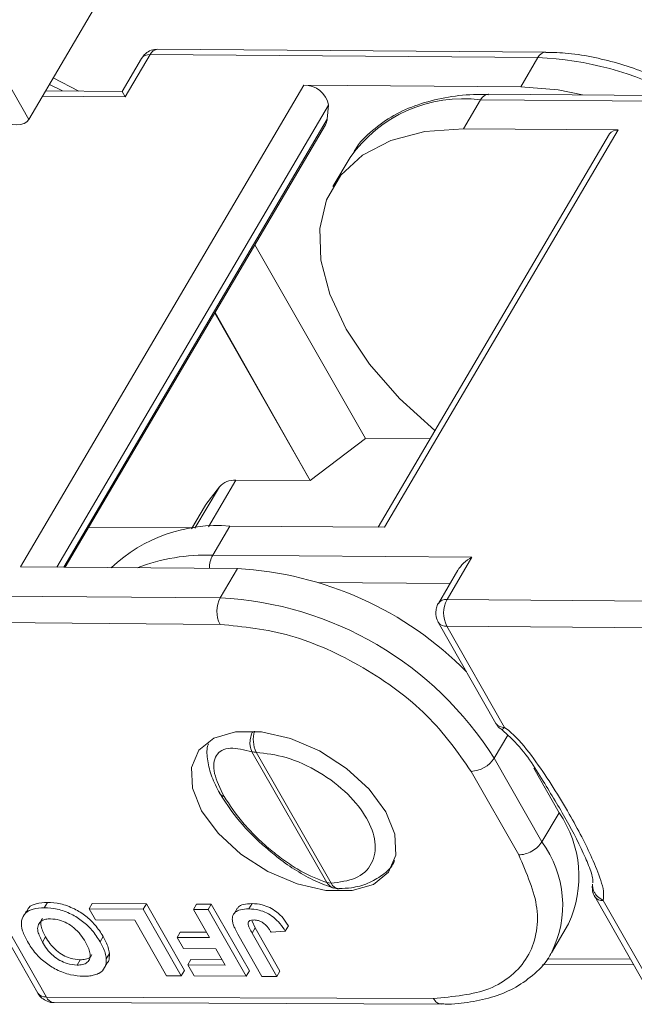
# Model space of a CAD drawing. Header units: millimetres. Extents: x 3186 to 3545, y -371 to -118.
# Tile 20 of 27: x 3418 to 3431, y -178 to -157. Entities that reach past the tile are written whole.
import ezdxf

# ---------------------------------------------------------------- set-up
doc = ezdxf.new("R2010")
doc.units = ezdxf.units.MM

msp = doc.modelspace()

# ---------------------------------------------------------------- linework, layer by layer
at = {"color": 7, "linetype": 'Continuous', "lineweight": 15}
for p, q in [((3418.413, -158.887), (3425.165, -147.399)), ((3418.413, -158.887), (3415.969, -154.616)), ((3429.397, -157.455), (3421.154, -157.392)), ((3420.806, -157.589), (3420.393, -158.291)), ((3420.46, -158.409), (3420.989, -157.508)), ((3420.989, -157.508), (3429.233, -157.571)), ((3429.233, -157.571), (3428.868, -158.19)), ((3419.475, -158.284), (3418.932, -158.004)), ((3424.258, -158.155), (3418.234, -168.404)), ((3420.393, -158.291), (3418.771, -158.279)), ((3419.129, -158.281), (3418.85, -158.143)), ((3420.46, -158.409), (3420.393, -158.291)), ((3424.258, -158.155), (3428.868, -158.19)), ((3418.702, -158.395), (3420.46, -158.409)), ((3427.649, -159.086), (3428.013, -158.467)), ((3428.013, -158.467), (3433.523, -158.509)), ((3433.456, -158.391), (3428.177, -158.351)), ((3428.177, -158.351), (3428.183, -158.351)), ((3419.007, -168.41), (3424.783, -158.583)), ((3424.783, -158.583), (3424.755, -158.88)), ((3424.755, -158.88), (3419.153, -168.411)), ((3419.185, -168.411), (3424.718, -158.998)), ((3425.975, -167.558), (3430.939, -159.111)), ((3430.939, -159.111), (3427.649, -159.086)), ((3430.755, -159.193), (3425.839, -167.557)), ((3425.239, -159.696), (3424.875, -160.315)), ((3425.57, -165.671), (3423.215, -161.555)), ((3424.391, -166.568), (3422.362, -163.007)), ((3424.393, -166.565), (3422.371, -162.99)), ((3425.57, -165.671), (3424.393, -166.565)), ((3426.943, -165.679), (3425.57, -165.671)), ((3422.23, -167.548), (3422.811, -166.559)), ((3422.811, -166.559), (3424.391, -166.568)), ((3424.391, -166.568), (3424.393, -166.565)), ((3422.462, -166.696), (3421.943, -167.58)), ((3422.175, -167.076), (3422.462, -166.696)), ((3422.166, -167.089), (3421.872, -167.59)), ((3421.873, -167.59), (3422.175, -167.076)), ((3422.175, -167.076), (3422.166, -167.089)), ((3419.683, -167.565), (3421.882, -167.573)), ((3422.32, -168.152), (3422.684, -167.533)), ((3422.684, -167.533), (3425.975, -167.558)), ((3427.83, -168.195), (3422.32, -168.152)), ((3427.301, -169.096), (3427.83, -168.195)), ((3422.845, -168.439), (3418.234, -168.404)), ((3422.845, -168.439), (3422.481, -169.059)), ((3427.53, -168.475), (3427.117, -169.177)), ((3424.576, -168.735), (3427.364, -168.757)), ((3422.481, -169.059), (3414.238, -168.995)), ((3435.544, -169.159), (3427.301, -169.096)), ((3422.476, -169.624), (3414.233, -169.561)), ((3427.114, -169.578), (3428.341, -171.731)), ((3427.296, -169.661), (3428.523, -171.814)), ((3435.54, -169.724), (3427.296, -169.661)), ((3428.303, -172.47), (3428.591, -171.98)), ((3423.155, -172.333), (3424.748, -175.116)), ((3423.243, -172.345), (3424.836, -175.128)), ((3429.317, -174.249), (3428.303, -172.47)), ((3429.681, -173.63), (3429.143, -172.685)), ((3428.824, -174.527), (3427.811, -172.75)), ((3429.681, -173.63), (3429.317, -174.249)), ((3424.836, -175.128), (3424.748, -175.116)), ((3430.394, -175.156), (3430.386, -175.212)), ((3417.375, -175.312), (3418.602, -177.465)), ((3417.557, -175.396), (3418.784, -177.549)), ((3430.439, -175.413), (3431.665, -177.566)), ((3418.74, -175.649), (3418.806, -175.537)), ((3419.693, -175.673), (3419.76, -175.56)), ((3419.693, -175.673), (3420.843, -175.679)), ((3419.828, -175.91), (3419.693, -175.673)), ((3419.76, -175.56), (3420.91, -175.567)), ((3420.91, -175.567), (3420.843, -175.679)), ((3420.91, -175.567), (3421.719, -176.987)), ((3421.91, -175.685), (3421.976, -175.573)), ((3421.976, -175.573), (3422.29, -175.575)), ((3422.29, -175.575), (3422.224, -175.687)), ((3422.29, -175.575), (3423.099, -176.995)), ((3422.848, -175.653), (3422.781, -175.765)), ((3423.156, -175.561), (3423.089, -175.674)), ((3430.621, -175.496), (3431.847, -177.649)), ((3418.361, -175.714), (3418.295, -175.827)), ((3420.843, -175.679), (3421.653, -177.1)), ((3421.91, -175.685), (3422.224, -175.687)), ((3422.252, -176.286), (3421.91, -175.685)), ((3422.224, -175.687), (3423.033, -177.108)), ((3420.665, -175.914), (3419.828, -175.91)), ((3421.339, -177.098), (3420.665, -175.914)), ((3423.157, -175.934), (3423.223, -176.079)), ((3423.157, -176.192), (3423.223, -176.079)), ((3423.223, -176.079), (3423.747, -176.999)), ((3423.929, -176.038), (3423.863, -176.15)), ((3429.52, -176.611), (3429.884, -175.991)), ((3418.7, -176.38), (3418.766, -176.267)), ((3419.992, -176.261), (3419.926, -176.374)), ((3421.628, -176.17), (3421.562, -176.282)), ((3421.697, -176.519), (3421.562, -176.282)), ((3421.562, -176.282), (3422.252, -176.286)), ((3421.628, -176.17), (3422.188, -176.173)), ((3423.367, -177.11), (3422.857, -176.214)), ((3423.157, -176.192), (3423.681, -177.111)), ((3423.56, -176.167), (3423.863, -176.15)), ((3420.125, -176.622), (3420.059, -176.734)), ((3422.387, -176.523), (3421.697, -176.519)), ((3422.584, -176.869), (3422.387, -176.523)), ((3419.436, -176.869), (3419.502, -176.757)), ((3420.018, -176.931), (3420.084, -176.818)), ((3421.856, -176.752), (3421.79, -176.865)), ((3421.925, -177.101), (3421.79, -176.865)), ((3421.79, -176.865), (3422.584, -176.869)), ((3421.856, -176.752), (3422.52, -176.756)), ((3429.327, -176.855), (3431.264, -176.862)), ((3431.197, -176.744), (3429.426, -176.737)), ((3421.653, -177.1), (3421.339, -177.098)), ((3421.719, -176.987), (3421.653, -177.1)), ((3423.033, -177.108), (3421.925, -177.101)), ((3423.099, -176.995), (3423.033, -177.108)), ((3423.681, -177.111), (3423.367, -177.11)), ((3423.747, -176.999), (3423.681, -177.111)), ((3427.01, -177.579), (3418.784, -177.549)), ((3418.948, -177.667), (3427.175, -177.698))]:
    msp.add_line(p, q, dxfattribs=at)
at = {"color": 7, "linetype": 'Continuous', "lineweight": 15, "flags": 128}
for points in [[(3428.868, -158.19), (3429.665, -158.26), (3430.178, -158.366)], [(3428.013, -158.467), (3428.048, -158.417), (3428.088, -158.381), (3428.132, -158.358), (3428.177, -158.351), (3428.177, -158.351)], [(3427.649, -159.086), (3426.828, -159.145), (3426.107, -159.333), (3425.507, -159.643), (3425.046, -160.068), (3424.739, -160.593), (3424.595, -161.203), (3424.617, -161.88), (3424.806, -162.602), (3425.156, -163.347), (3425.656, -164.093), (3426.291, -164.818), (3427.041, -165.498), (3427.047, -165.503)], [(3426, -173.609), (3426.194, -174.089), (3426.214, -174.529), (3426.058, -174.893), (3425.739, -175.153), (3425.282, -175.287), (3424.725, -175.284), (3424.113, -175.144), (3423.495, -174.879), (3422.921, -174.51), (3422.438, -174.067), (3422.085, -173.587), (3421.891, -173.107), (3421.871, -172.667), (3422.027, -172.302), (3422.346, -172.043), (3422.803, -171.909), (3423.36, -171.912), (3423.972, -172.052), (3424.59, -172.317), (3425.164, -172.686), (3425.647, -173.128), (3426, -173.609)]]:
    msp.add_lwpolyline(points, dxfattribs=at)
at = {"color": 7, "linetype": 'Continuous', "lineweight": 15}
for centre, radius, start, end in [((3421.172, -157.592), 0.201, 95.2506, 155.1753), ((3429.412, -157.651), 0.196, 93.7227, 155.9302), ((3420.968, -157.708), 0.201, 83.9322, 143.8729), ((3428.976, -164.315), 6.748, 61.5411, 87.825), ((3424.265, -158.682), 0.527, 10.8877, 90.7184), ((3427.654, -161.4), 2.955, 83.0195, 144.7856), ((3424.476, -158.857), 0.279, 329.7209, 355.3059), ((3430.918, -159.311), 0.201, 83.869, 143.9361), ((3422.774, -166.979), 0.421, 85.024, 137.8682), ((3422.42, -170.808), 3.286, 85.3906, 133.3475), ((3422.178, -172.198), 4.048, 87.9921, 111.1629), ((3422.827, -168.428), 0.577, 151.5124, 180.7008), ((3422.452, -175.814), 7.385, 44.5383, 86.9522), ((3423.024, -169.346), 0.615, 152.1632, 206.9523), ((3422.101, -176.382), 7.333, 32.2388, 87.028), ((3427.279, -169.296), 0.201, 83.9299, 143.8991), ((3427.844, -169.383), 0.615, 152.1632, 206.9523), ((3427.278, -169.462), 0.201, 215.4026, 275.3183), ((3423.814, -172.074), 0.631, 163.7773, 205.403), ((3428.504, -171.615), 0.2, 215.3787, 275.3204), ((3423.241, -172.049), 0.296, 253.2112, 270.4622), ((3427.786, -172.134), 0.616, 272.3021, 326.9647), ((3422.601, -173.134), 0.156, 211.1851, 255.2599), ((3427.721, -174.988), 2.384, 335.1079, 34.722), ((3427.489, -175.595), 2.27, 333.1258, 36.3634), ((3425.021, -175.044), 0.203, 204.5564, 266.1641), ((3430.602, -175.296), 0.201, 215.4026, 275.3183), ((3418.766, -177.349), 0.2, 215.3787, 275.3204), ((3418.962, -177.475), 0.193, 202.5877, 265.7413)]:
    msp.add_arc(centre, radius, start, end, dxfattribs=at)
for centre, major_axis, ratio, start_param, end_param in [((3417.925, -158.601), (-0.489, 0.285), 0.577335, 1.56847, 3.139266), ((3427.991, -168.479), (0.492, 0.279), 0.577382, 1.570796, 2.356113)]:
    msp.add_ellipse(centre, major_axis=major_axis, ratio=ratio, start_param=start_param, end_param=end_param, dxfattribs=at)
for points, knots in [([(3421.154, -157.393), (3421.105, -157.397), (3421.01, -157.406), (3420.885, -157.48), (3420.832, -157.554), (3420.807, -157.59)], [0, 0, 0, 0, 0.34524, 0.687086, 1, 1, 1, 1]), ([(3432.538, -158.384), (3432.313, -158.261), (3431.983, -158.081), (3431.461, -157.866), (3430.987, -157.701), (3430.431, -157.561), (3429.894, -157.471), (3429.556, -157.463), (3429.399, -157.46)], [0, 0, 0, 0, 0.218433, 0.320538, 0.488437, 0.660098, 0.841754, 1, 1, 1, 1]), ([(3428.181, -158.36), (3428.075, -158.357), (3427.75, -158.349), (3427.245, -158.416), (3426.674, -158.56), (3426.153, -158.789), (3425.706, -159.115), (3425.424, -159.38), (3425.333, -159.555), (3425.327, -159.567)], [0, 0, 0, 0, 0.084761, 0.2584768, 0.4346442, 0.6136153, 0.7966798, 0.9868078, 1, 1, 1, 1]), ([(3427.118, -169.178), (3427.117, -169.179), (3427.094, -169.206), (3427.072, -169.276), (3427.065, -169.343), (3427.062, -169.377)], [0, 0, 0, 0, 0.030462, 0.507524, 1, 1, 1, 1]), ([(3427.062, -169.377), (3427.066, -169.43), (3427.073, -169.5), (3427.107, -169.561), (3427.115, -169.577)], [0, 0, 0, 0, 0.742746, 1, 1, 1, 1]), ([(3428.342, -171.73), (3428.345, -171.735), (3428.365, -171.776), (3428.405, -171.825), (3428.452, -171.851), (3428.464, -171.858)], [0, 0, 0, 0, 0.096562, 0.759222, 1, 1, 1, 1]), ([(3428.462, -171.862), (3428.54, -171.931), (3428.927, -172.273), (3429.335, -172.946), (3429.851, -173.785), (3430.183, -174.44), (3430.355, -174.856), (3430.398, -175.02), (3430.405, -175.087), (3430.4, -175.109), (3430.398, -175.118)], [0, 0, 0, 0, 0.066152, 0.329032, 0.573515, 0.819732, 0.925285, 0.969239, 0.986768, 1, 1, 1, 1]), ([(3428.523, -171.814), (3428.505, -171.833), (3428.476, -171.862), (3428.466, -171.863), (3428.463, -171.863)], [0, 0, 0, 0, 0.629945, 1, 1, 1, 1]), ([(3428.523, -171.814), (3428.563, -171.845), (3428.651, -171.91), (3428.896, -172.151), (3429.202, -172.551), (3429.569, -173.097), (3429.888, -173.631), (3430.162, -174.134), (3430.392, -174.606), (3430.547, -174.99), (3430.639, -175.297), (3430.627, -175.43), (3430.621, -175.496)], [0, 0, 0, 0, 0.028797, 0.062785, 0.204515, 0.34939, 0.500003, 0.62989, 0.750047, 0.877684, 0.939695, 1, 1, 1, 1]), ([(3423.155, -172.333), (3423.139, -172.293), (3423.115, -172.233), (3423.11, -172.133), (3423.12, -172.036), (3423.142, -171.958), (3423.165, -171.915), (3423.168, -171.911)], [0, 0, 0, 0, 0.324999, 0.497302, 0.676761, 0.969433, 1, 1, 1, 1]), ([(3422.23, -172.164), (3422.224, -172.181), (3422.186, -172.283), (3422.205, -172.523), (3422.285, -172.861), (3422.408, -173.098), (3422.468, -173.214)], [0, 0, 0, 0, 0.063479, 0.384975, 0.697513, 1, 1, 1, 1]), ([(3422.561, -173.284), (3422.478, -173.112), (3422.349, -172.844), (3422.336, -172.571), (3422.389, -172.404), (3422.508, -172.295), (3422.736, -172.229), (3422.99, -172.292), (3423.155, -172.333)], [0, 0, 0, 0, 0.233967, 0.362712, 0.492722, 0.623787, 0.756068, 1, 1, 1, 1]), ([(3423.243, -172.345), (3423.453, -172.37), (3423.89, -172.421), (3424.6, -172.748), (3425.208, -173.213), (3425.625, -173.743), (3425.814, -174.272), (3425.736, -174.734), (3425.398, -175.057), (3425.019, -175.105), (3424.836, -175.128)], [0, 0, 0, 0, 0.120249, 0.25, 0.379751, 0.5, 0.620249, 0.75, 0.879751, 1, 1, 1, 1]), ([(3422.468, -173.214), (3422.579, -173.387), (3422.82, -173.759), (3423.266, -174.225), (3423.567, -174.469), (3423.662, -174.546)], [0, 0, 0, 0, 0.371627, 0.801551, 1, 1, 1, 1]), ([(3424.748, -175.116), (3424.567, -175.047), (3424.289, -174.942), (3423.867, -174.669), (3423.542, -174.42), (3423.233, -174.139), (3422.871, -173.755), (3422.683, -173.469), (3422.561, -173.284)], [0, 0, 0, 0, 0.243932, 0.37608, 0.507278, 0.637157, 0.766033, 1, 1, 1, 1]), ([(3423.662, -174.546), (3423.682, -174.563), (3423.824, -174.683), (3424.109, -174.871), (3424.51, -175.099), (3424.76, -175.186), (3424.889, -175.231)], [0, 0, 0, 0, 0.048066, 0.344785, 0.662, 1, 1, 1, 1]), ([(3427.01, -177.579), (3427.432, -177.541), (3428.081, -177.482), (3428.689, -177.104), (3429.033, -176.712), (3429.213, -176.223), (3429.253, -175.511), (3428.993, -174.915), (3428.824, -174.527)], [0, 0, 0, 0, 0.239602, 0.368454, 0.5, 0.631546, 0.760398, 1, 1, 1, 1]), ([(3425.008, -175.24), (3425.095, -175.237), (3425.311, -175.231), (3425.626, -175.142), (3425.932, -174.963), (3426.132, -174.788), (3426.18, -174.661), (3426.184, -174.648)], [0, 0, 0, 0, 0.174916, 0.430094, 0.693159, 0.969476, 1, 1, 1, 1]), ([(3424.886, -175.229), (3424.885, -175.229), (3424.865, -175.225), (3424.812, -175.196), (3424.773, -175.147), (3424.748, -175.116)], [0, 0, 0, 0, 0.019216, 0.359605, 1, 1, 1, 1]), ([(3424.891, -175.226), (3424.925, -175.238), (3424.964, -175.252), (3425.004, -175.245), (3425.01, -175.244)], [0, 0, 0, 0, 0.854208, 1, 1, 1, 1]), ([(3430.386, -175.212), (3430.391, -175.265), (3430.397, -175.335), (3430.431, -175.396), (3430.44, -175.412)], [0, 0, 0, 0, 0.742746, 1, 1, 1, 1]), ([(3430.394, -175.15), (3430.393, -175.172), (3430.393, -175.218), (3430.413, -175.286), (3430.448, -175.352), (3430.51, -175.429), (3430.578, -175.47), (3430.621, -175.496)], [0, 0, 0, 0, 0.165241, 0.350081, 0.505958, 0.68874, 1, 1, 1, 1]), ([(3418.382, -176.371), (3418.343, -176.295), (3418.264, -176.142), (3418.239, -175.922), (3418.324, -175.758), (3418.5, -175.662), (3418.657, -175.654), (3418.74, -175.649)], [0, 0, 0, 0, 0.204593, 0.411054, 0.622248, 0.800999, 1, 1, 1, 1]), ([(3418.375, -175.722), (3418.385, -175.696), (3418.416, -175.62), (3418.57, -175.551), (3418.724, -175.542), (3418.806, -175.537)], [0, 0, 0, 0, 0.1932973, 0.5750269, 1, 1, 1, 1]), ([(3418.74, -175.649), (3418.83, -175.655), (3419.013, -175.666), (3419.306, -175.772), (3419.562, -175.934), (3419.778, -176.139), (3419.873, -176.29), (3419.926, -176.374)], [0, 0, 0, 0, 0.205433, 0.413226, 0.595657, 0.776233, 1, 1, 1, 1]), ([(3418.806, -175.537), (3418.897, -175.542), (3419.079, -175.553), (3419.372, -175.66), (3419.628, -175.822), (3419.844, -176.027), (3419.939, -176.177), (3419.992, -176.261)], [0, 0, 0, 0, 0.205433, 0.413226, 0.595657, 0.776233, 1, 1, 1, 1]), ([(3422.739, -175.944), (3422.737, -175.909), (3422.731, -175.831), (3422.791, -175.741), (3422.912, -175.681), (3423.026, -175.677), (3423.089, -175.674)], [0, 0, 0, 0, 0.206451, 0.456836, 0.694177, 1, 1, 1, 1]), ([(3422.853, -175.656), (3422.857, -175.648), (3422.879, -175.609), (3422.982, -175.571), (3423.093, -175.565), (3423.156, -175.561)], [0, 0, 0, 0, 0.095595, 0.490784, 1, 1, 1, 1]), ([(3423.089, -175.674), (3423.16, -175.678), (3423.281, -175.686), (3423.467, -175.755), (3423.625, -175.855), (3423.764, -175.993), (3423.829, -176.096), (3423.863, -176.15)], [0, 0, 0, 0, 0.242194, 0.410832, 0.580073, 0.776537, 1, 1, 1, 1]), ([(3423.156, -175.561), (3423.227, -175.566), (3423.347, -175.573), (3423.533, -175.642), (3423.692, -175.742), (3423.83, -175.88), (3423.895, -175.983), (3423.929, -176.038)], [0, 0, 0, 0, 0.242194, 0.410832, 0.580073, 0.776537, 1, 1, 1, 1]), ([(3418.766, -176.267), (3418.728, -176.191), (3418.668, -176.07), (3418.657, -175.936), (3418.689, -175.895), (3418.699, -175.882)], [0, 0, 0, 0, 0.544466, 0.863688, 1, 1, 1, 1]), ([(3418.7, -176.38), (3418.66, -176.303), (3418.598, -176.181), (3418.596, -176.028), (3418.657, -175.938), (3418.758, -175.891), (3418.84, -175.887), (3418.875, -175.886)], [0, 0, 0, 0, 0.319116, 0.506214, 0.694344, 0.868092, 1, 1, 1, 1]), ([(3418.875, -175.886), (3418.937, -175.891), (3419.049, -175.901), (3419.223, -175.975), (3419.384, -176.081), (3419.52, -176.223), (3419.585, -176.329), (3419.618, -176.381)], [0, 0, 0, 0, 0.213563, 0.386192, 0.558454, 0.780281, 1, 1, 1, 1]), ([(3422.857, -176.214), (3422.836, -176.176), (3422.801, -176.112), (3422.76, -176.021), (3422.746, -175.97), (3422.739, -175.944)], [0, 0, 0, 0, 0.4168306, 0.7067378, 1, 1, 1, 1]), ([(3423.157, -176.192), (3423.138, -176.157), (3423.1, -176.086), (3423.065, -175.999), (3423.079, -175.946), (3423.115, -175.919), (3423.161, -175.911), (3423.195, -175.911), (3423.204, -175.911)], [0, 0, 0, 0, 0.272262, 0.546684, 0.659253, 0.771268, 0.935125, 1, 1, 1, 1]), ([(3423.204, -175.911), (3423.233, -175.913), (3423.282, -175.917), (3423.359, -175.948), (3423.397, -175.976), (3423.417, -175.99)], [0, 0, 0, 0, 0.410571, 0.709085, 1, 1, 1, 1]), ([(3423.417, -175.99), (3423.44, -176.012), (3423.481, -176.051), (3423.525, -176.112), (3423.548, -176.148), (3423.56, -176.167)], [0, 0, 0, 0, 0.392386, 0.695009, 1, 1, 1, 1]), ([(3419.502, -176.757), (3419.432, -176.751), (3419.315, -176.742), (3419.136, -176.662), (3418.983, -176.555), (3418.857, -176.417), (3418.795, -176.316), (3418.766, -176.267)], [0, 0, 0, 0, 0.24016, 0.407539, 0.574764, 0.796346, 1, 1, 1, 1]), ([(3419.992, -176.261), (3420.013, -176.299), (3420.056, -176.379), (3420.106, -176.501), (3420.119, -176.581), (3420.125, -176.622)], [0, 0, 0, 0, 0.308297, 0.650122, 1, 1, 1, 1]), ([(3419.574, -177.106), (3419.483, -177.101), (3419.3, -177.09), (3419.007, -176.981), (3418.749, -176.817), (3418.532, -176.609), (3418.436, -176.456), (3418.382, -176.371)], [0, 0, 0, 0, 0.203919, 0.410143, 0.593167, 0.774496, 1, 1, 1, 1]), ([(3419.436, -176.869), (3419.366, -176.864), (3419.249, -176.854), (3419.07, -176.774), (3418.916, -176.667), (3418.791, -176.529), (3418.729, -176.428), (3418.7, -176.38)], [0, 0, 0, 0, 0.24016, 0.407539, 0.574764, 0.796346, 1, 1, 1, 1]), ([(3419.618, -176.381), (3419.657, -176.458), (3419.719, -176.579), (3419.72, -176.728), (3419.662, -176.816), (3419.56, -176.864), (3419.475, -176.868), (3419.436, -176.869)], [0, 0, 0, 0, 0.319472, 0.499874, 0.681163, 0.852974, 1, 1, 1, 1]), ([(3419.926, -176.374), (3419.946, -176.411), (3419.99, -176.491), (3420.04, -176.614), (3420.052, -176.694), (3420.059, -176.734)], [0, 0, 0, 0, 0.308297, 0.650122, 1, 1, 1, 1]), ([(3419.751, -176.648), (3419.742, -176.666), (3419.717, -176.714), (3419.625, -176.751), (3419.541, -176.755), (3419.502, -176.757)], [0, 0, 0, 0, 0.244354, 0.651547, 1, 1, 1, 1]), ([(3420.125, -176.622), (3420.124, -176.655), (3420.122, -176.722), (3420.109, -176.79), (3420.084, -176.814), (3420.082, -176.816)], [0, 0, 0, 0, 0.476931, 0.954574, 1, 1, 1, 1]), ([(3427.171, -177.694), (3427.2, -177.695), (3427.421, -177.707), (3427.807, -177.662), (3428.317, -177.549), (3428.782, -177.348), (3429.177, -177.054), (3429.427, -176.803), (3429.5, -176.634), (3429.507, -176.619)], [0, 0, 0, 0, 0.027427, 0.209588, 0.394961, 0.583707, 0.777307, 0.979798, 1, 1, 1, 1]), ([(3420.059, -176.734), (3420.059, -176.768), (3420.058, -176.836), (3420.018, -176.947), (3419.955, -177.018), (3419.894, -177.049), (3419.886, -177.052)], [0, 0, 0, 0, 0.2508959, 0.5021661, 0.9405117, 1, 1, 1, 1]), ([(3419.886, -177.052), (3419.853, -177.065), (3419.791, -177.089), (3419.683, -177.104), (3419.611, -177.106), (3419.574, -177.106)], [0, 0, 0, 0, 0.372031, 0.683777, 1, 1, 1, 1]), ([(3418.603, -177.465), (3418.606, -177.47), (3418.626, -177.511), (3418.689, -177.578), (3418.8, -177.644), (3418.896, -177.675), (3418.945, -177.667), (3418.948, -177.666)], [0, 0, 0, 0, 0.041472, 0.326073, 0.640615, 0.981348, 1, 1, 1, 1]), ([(3427.01, -177.579), (3427.033, -177.613), (3427.08, -177.68), (3427.141, -177.691), (3427.17, -177.697)], [0, 0, 0, 0, 0.506625, 1, 1, 1, 1])]:
    msp.add_open_spline(points, degree=3, knots=knots, dxfattribs=at)
for points in [[(3427.811, -172.75), (3427.526, -172.342), (3426.955, -171.528), (3425.545, -170.497), (3423.958, -169.772), (3422.97, -169.674), (3422.476, -169.624)], [(3428.824, -174.527), (3428.869, -174.524), (3428.96, -174.516), (3429.106, -174.452), (3429.237, -174.359), (3429.29, -174.286), (3429.317, -174.249)]]:
    msp.add_open_spline(points, degree=3, dxfattribs=at)

doc.saveas('drawing.dxf')
